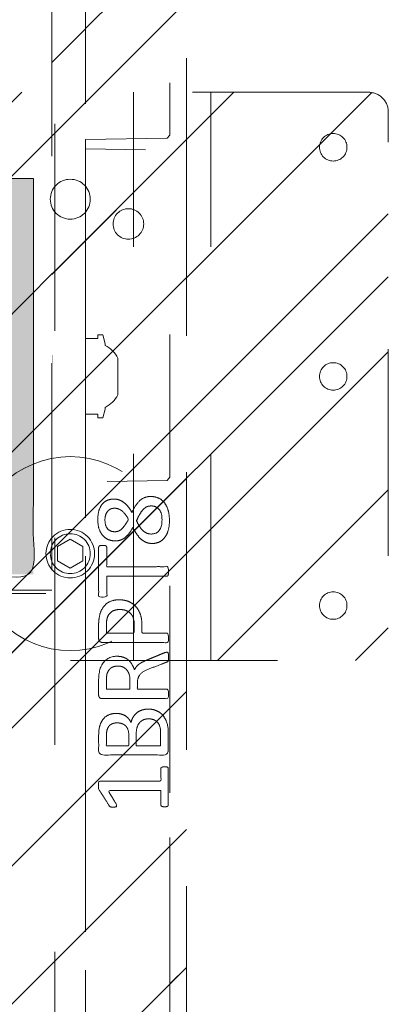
# Model space of a CAD drawing. Header units: inches. Extents: x -420 to -276, y -52 to 18.
# Tile 87 of 187: x -354.65 to -352.28, y -12.74 to -6.39. Entities that reach past the tile are written whole.
import ezdxf

# ---------------------------------------------------------------- set-up
doc = ezdxf.new("R2010")
doc.units = ezdxf.units.IN
doc.header["$LTSCALE"] = 32
doc.header["$MEASUREMENT"] = 0
doc.linetypes.add('Dash Style-1', pattern=[0.083328, 0.041656, -0.041672])
for name, color, linetype, lineweight in [('Black', 7, 'Continuous', 18), ('DashLine', 7, 'Dash Style-1', 13), ('DashLineFill', 7, 'Dash Style-1', 13), ('Drawing', 7, 'Continuous', 18), ('Metal-Black', 7, 'Continuous', 18), ('Metal-DeskStructure', 7, 'Continuous', 13), ('None', 7, 'Continuous', 18), ('SolidLine', 7, 'Continuous', 15), ('WasteShelf_H', 7, 'Continuous', 18)]:
    doc.layers.add(name, color=color, linetype=linetype, lineweight=lineweight)
pattern_1 = [(45, (0, 0), (-1.613, 1.9357), []), (45, (-1.0608, 1.0608), (-0.472346, 0.41676), [])]

# ---------------------------------------------------------------- blocks, each defined once
blk = doc.blocks.new('Group-23')
at = {"layer": 'DashLineFill', "linetype": 'Continuous', "lineweight": 13}
h = blk.add_hatch(dxfattribs=at)
h.set_pattern_fill('Steel', color=253, style=0, pattern_type=2)
h.set_pattern_definition(pattern_1)
h.paths.add_polyline_path([(-2.0669, 1.3976), (2.0669, 1.3976), (2.0669, 0.1378), (2.1063, 0.1378), (2.1063, -0.1378), (2.0669, -0.1378), (2.0669, -5.2756), (2.1063, -5.2756), (2.1063, -5.5512), (2.0669, -5.5512), (2.0669, -5.8268), (-2.0669, -5.8268), (-2.0669, -5.5512), (-2.1063, -5.5512), (-2.1063, -5.2756), (-2.0669, -5.2756), (-2.0669, -0.1378), (-2.1063, -0.1378), (-2.1063, 0.1378), (-2.0669, 0.1378)])
at = {"layer": 'DashLineFill', "flags": 128}
blk.add_lwpolyline([(-2.0669, 1.3976), (2.0669, 1.3976), (2.0669, 0.1378), (2.1063, 0.1378), (2.1063, -0.1378), (2.0669, -0.1378), (2.0669, -5.2756), (2.1063, -5.2756), (2.1063, -5.5512), (2.0669, -5.5512), (2.0669, -5.8268), (-2.0669, -5.8268), (-2.0669, -5.5512), (-2.1063, -5.5512), (-2.1063, -5.2756), (-2.0669, -5.2756), (-2.0669, -0.1378), (-2.1063, -0.1378), (-2.1063, 0.1378), (-2.0669, 0.1378)], close=True, dxfattribs=at)
blk = doc.blocks.new('TL14_upper_leg (2D)')
at = {"layer": 'SolidLine', "flags": 128}
blk.add_lwpolyline([(-2.3228, 0.2437), (-2.4016, 0.2437), (-2.4016, 0.2677), (-2.4341, 0.2677), (-2.4493, 0.2108), (-2.4493, 0.1992, 0.157975), (-2.5315, 0.1181), (-2.5315, -0.1181, 0.156027), (-2.4493, -0.1991), (-2.4493, -0.2108), (-2.4341, -0.2677), (-2.4016, -0.2677), (-2.4016, -0.2437), (-2.3228, -0.2437)], format="xyb", close=True, dxfattribs=at)
at = {"layer": 'DashLine', "color": 7}
blk.add_blockref('Group-23', (0, 0), dxfattribs=at)
blk = doc.blocks.new('1BRPT9-Bracket (2D)')
at = {"layer": 'DashLineFill', "linetype": 'Continuous', "lineweight": 13}
h = blk.add_hatch(dxfattribs=at)
h.set_pattern_fill('Steel', color=253, style=0, pattern_type=2)
h.set_pattern_definition(pattern_1)
edge = h.paths.add_edge_path()
edge.add_arc((1.6779, -8.4882), 0.252, 270, 360)
edge.add_line((1.9299, -8.4882), (1.9299, -7.4803))
edge.add_line((1.9299, -7.4803), (2.3236, -7.4803))
edge.add_line((2.3236, -7.4803), (2.3236, 7.4611))
edge.add_line((2.3236, 7.4611), (1.9299, 7.4803))
edge.add_line((1.9299, 7.4803), (1.9299, 8.4882))
edge.add_arc((1.6779, 8.4882), 0.252, 360, 450)
edge.add_line((1.6779, 8.7402), (-2.3221, 8.7402))
edge.add_line((-2.3221, 8.7402), (-2.3221, -8.7402))
edge.add_line((-2.3221, -8.7402), (1.6779, -8.7402))
at = {"layer": 'DashLineFill'}
blk.add_line((-2.1252, 8.7402), (-2.1252, -8.7402), dxfattribs=at)
at = {"layer": 'DashLineFill', "flags": 128}
blk.add_lwpolyline([(1.6779, -8.7402, 0.414214), (1.9299, -8.4882), (1.9299, -7.4803), (2.3236, -7.4803), (2.3236, 7.4611), (1.9299, 7.4803), (1.9299, 8.4882, 0.414214), (1.6779, 8.7402), (-2.3221, 8.7402), (-2.3221, -8.7402)], format="xyb", close=True, dxfattribs=at)
blk = doc.blocks.new('Group-39')
at = {"layer": 'WasteShelf_H', "color": 7}
for points, knots in [([(-2.8316, 6.2154), (-2.839, 6.2154), (-2.8528, 6.2182), (-2.8556, 6.2265), (-2.8556, 6.3455), (-2.8556, 6.4645), (-2.8537, 6.4682), (-2.8482, 6.4719), (-2.839, 6.4738), (-2.826, 6.4738), (-2.8168, 6.4719), (-2.8113, 6.4701), (-2.8076, 6.4645), (-2.8076, 6.4156), (-2.8076, 6.3686), (-2.6378, 6.3686), (-2.468, 6.3686), (-2.4938, 6.4119), (-2.5197, 6.4553), (-2.5215, 6.4609), (-2.5234, 6.4701), (-2.5197, 6.4738), (-2.5086, 6.4756), (-2.4962, 6.4756), (-2.4865, 6.4756), (-2.4809, 6.4738), (-2.4772, 6.4701), (-2.4754, 6.4664), (-2.4422, 6.4147), (-2.409, 6.363), (-2.4071, 6.3612), (-2.4071, 6.3575), (-2.4053, 6.352), (-2.4053, 6.3349), (-2.4053, 6.3169), (-2.409, 6.3114), (-2.4126, 6.3095), (-2.611, 6.3095), (-2.8076, 6.3095), (-2.8076, 6.2689), (-2.8076, 6.2246), (-2.8113, 6.2209), (-2.8168, 6.2173), (-2.826, 6.2154), (-2.8316, 6.2154)], [0, 0, 0, 0.00261, 0.007831, 0.010441, 0.176195, 0.178805, 0.181415, 0.184026, 0.186636, 0.188594, 0.190551, 0.192509, 0.194467, 0.244389, 0.244389, 0.424498, 0.424498, 0.47805, 0.47805, 0.484241, 0.490432, 0.496622, 0.502813, 0.507071, 0.510941, 0.514811, 0.518682, 0.518682, 0.576295, 0.576295, 0.578743, 0.58119, 0.583638, 0.590247, 0.593184, 0.596122, 0.599059, 0.911881, 0.911881, 0.976501, 0.982376, 0.988251, 0.994125, 1, 1, 1]), ([(-2.7264, 5.8443), (-2.7485, 5.8443), (-2.7836, 5.8554), (-2.8131, 5.8738), (-2.8334, 5.9015), (-2.8556, 5.9513), (-2.8556, 6.0584), (-2.8556, 6.1248), (-2.8445, 6.1396), (-2.6313, 6.1396), (-2.4182, 6.1396), (-2.4071, 6.1248), (-2.4071, 6.0667), (-2.4071, 5.9753), (-2.4237, 5.9237), (-2.4514, 5.8904), (-2.4938, 5.872), (-2.5363, 5.872), (-2.5658, 5.8794), (-2.5898, 5.8941), (-2.6101, 5.9181), (-2.6157, 5.931), (-2.6193, 5.9126), (-2.6378, 5.8812), (-2.6655, 5.8572), (-2.7042, 5.8443), (-2.7264, 5.8443)], [0, 0, 0, 0.031455, 0.06291, 0.094366, 0.125821, 0.188731, 0.266159, 0.275837, 0.285516, 0.435531, 0.44521, 0.454888, 0.521427, 0.574659, 0.627891, 0.681123, 0.734355, 0.762747, 0.791139, 0.819531, 0.847924, 0.847924, 0.885943, 0.923962, 0.961981, 1, 1, 1]), ([(-2.7301, 5.907), (-2.7098, 5.907), (-2.6802, 5.92), (-2.6599, 5.944), (-2.6489, 5.9809), (-2.6489, 6.0445), (-2.6489, 6.0805), (-2.7273, 6.0805), (-2.8057, 6.0805), (-2.8057, 6.0371), (-2.8057, 5.9532), (-2.7781, 5.92), (-2.7485, 5.907), (-2.7301, 5.907)], [0, 0, 0, 0.079156, 0.158312, 0.237468, 0.316624, 0.419526, 0.419526, 0.643799, 0.643799, 0.767809, 0.883905, 0.941952, 1, 1, 1]), ([(-2.5271, 5.9329), (-2.5105, 5.9329), (-2.4846, 5.9421), (-2.4662, 5.9624), (-2.4569, 5.9938), (-2.4569, 6.0491), (-2.4569, 6.0805), (-2.5289, 6.0805), (-2.6009, 6.0805), (-2.6009, 6.0464), (-2.6009, 5.9901), (-2.5898, 5.9606), (-2.5695, 5.9421), (-2.5418, 5.9329), (-2.5271, 5.9329)], [0, 0, 0, 0.074499, 0.148998, 0.223496, 0.297995, 0.395417, 0.395417, 0.61891, 0.61891, 0.724928, 0.793696, 0.862464, 0.931232, 1, 1, 1]), ([(-2.8463, 5.478), (-2.85, 5.478), (-2.8537, 5.4798), (-2.8556, 5.4872), (-2.8574, 5.5001), (-2.8574, 5.5186), (-2.8556, 5.5296), (-2.8537, 5.537), (-2.8482, 5.5407), (-2.8426, 5.5426), (-2.79, 5.5629), (-2.7375, 5.5832), (-2.719, 5.5906), (-2.6895, 5.6053), (-2.6673, 5.6275), (-2.6563, 5.657), (-2.6563, 5.6967), (-2.6563, 5.716), (-2.7513, 5.716), (-2.85, 5.716), (-2.8537, 5.7197), (-2.8556, 5.7271), (-2.8574, 5.7382), (-2.8574, 5.7548), (-2.8556, 5.7659), (-2.8537, 5.7733), (-2.85, 5.7769), (-2.6387, 5.7769), (-2.4182, 5.7769), (-2.4071, 5.7622), (-2.4071, 5.7068), (-2.4071, 5.6422), (-2.409, 5.6201), (-2.4108, 5.6108), (-2.4145, 5.585), (-2.4348, 5.5444), (-2.4643, 5.5186), (-2.5031, 5.5038), (-2.5474, 5.5038), (-2.5843, 5.5167), (-2.612, 5.5389), (-2.6304, 5.5721), (-2.6378, 5.5906), (-2.6433, 5.5795), (-2.6581, 5.561), (-2.6784, 5.5463), (-2.7061, 5.5333), (-2.7227, 5.526), (-2.7716, 5.5057), (-2.8205, 5.4854), (-2.8334, 5.4798), (-2.8445, 5.478), (-2.8463, 5.478)], [0, 0, 0, 0.004018, 0.008035, 0.012053, 0.01607, 0.020088, 0.024105, 0.028123, 0.03214, 0.03214, 0.070951, 0.070951, 0.084634, 0.098317, 0.112001, 0.125684, 0.138745, 0.138745, 0.202807, 0.205295, 0.207782, 0.21027, 0.212758, 0.214748, 0.216739, 0.218729, 0.220719, 0.332671, 0.339637, 0.346603, 0.391882, 0.407555, 0.423229, 0.423229, 0.466696, 0.510164, 0.553631, 0.597099, 0.640566, 0.684033, 0.727501, 0.770968, 0.770968, 0.798042, 0.825115, 0.852188, 0.879262, 0.879262, 0.958132, 0.958132, 0.979066, 1, 1, 1]), ([(-2.5326, 5.5666), (-2.5049, 5.5666), (-2.4699, 5.5906), (-2.4606, 5.6182), (-2.4588, 5.6275), (-2.4569, 5.6496), (-2.4569, 5.6911), (-2.4569, 5.716), (-2.5326, 5.716), (-2.6083, 5.716), (-2.6083, 5.6874), (-2.6083, 5.6348), (-2.5972, 5.6016), (-2.5751, 5.5776), (-2.5474, 5.5666), (-2.5326, 5.5666)], [0, 0, 0, 0.142515, 0.285031, 0.285031, 0.330993, 0.376955, 0.445899, 0.445899, 0.655281, 0.655281, 0.734439, 0.800829, 0.867219, 0.93361, 1, 1, 1]), ([(-2.5381, 5.14), (-2.5732, 5.14), (-2.6267, 5.1621), (-2.6636, 5.2027), (-2.6858, 5.2618), (-2.6858, 5.3291), (-2.6858, 5.3541), (-2.7661, 5.3541), (-2.85, 5.3541), (-2.8537, 5.3578), (-2.8556, 5.3651), (-2.8574, 5.3762), (-2.8574, 5.3928), (-2.8556, 5.4039), (-2.8537, 5.4113), (-2.85, 5.415), (-2.6396, 5.415), (-2.42, 5.415), (-2.4071, 5.4002), (-2.4071, 5.343), (-2.4071, 5.2802), (-2.4108, 5.2544), (-2.4182, 5.2175), (-2.4403, 5.1806), (-2.4717, 5.1529), (-2.5141, 5.14), (-2.5381, 5.14)], [0, 0, 0, 0.066268, 0.132535, 0.198803, 0.26507, 0.303966, 0.303966, 0.429297, 0.43506, 0.440822, 0.446584, 0.452347, 0.456957, 0.461567, 0.466177, 0.470786, 0.728938, 0.745073, 0.761208, 0.845107, 0.870922, 0.896738, 0.922553, 0.948369, 0.974184, 1, 1, 1]), ([(-2.5437, 5.2027), (-2.516, 5.2027), (-2.4791, 5.223), (-2.4625, 5.2526), (-2.4569, 5.2839), (-2.4569, 5.3273), (-2.4569, 5.3541), (-2.5464, 5.3541), (-2.6359, 5.3541), (-2.6359, 5.3273), (-2.6359, 5.2747), (-2.623, 5.2378), (-2.5972, 5.2138), (-2.564, 5.2027), (-2.5437, 5.2027)], [0, 0, 0, 0.053098, 0.106195, 0.159293, 0.212391, 0.297937, 0.297937, 0.584068, 0.584068, 0.669615, 0.752211, 0.834807, 0.917404, 1, 1, 1]), ([(-2.4329, 4.7901), (-2.4389, 4.7901), (-2.4496, 4.7901), (-2.4551, 4.7937), (-2.4588, 4.7993), (-2.4588, 4.8639), (-2.4588, 4.9266), (-2.6526, 4.9266), (-2.85, 4.9266), (-2.8537, 4.9303), (-2.8556, 4.9377), (-2.8574, 4.9488), (-2.8574, 4.9654), (-2.8556, 4.9764), (-2.8537, 4.9838), (-2.85, 4.9875), (-2.6526, 4.9875), (-2.4588, 4.9875), (-2.4588, 5.0503), (-2.4588, 5.1149), (-2.4551, 5.1204), (-2.4496, 5.1222), (-2.4403, 5.1241), (-2.4274, 5.1241), (-2.4163, 5.1222), (-2.4108, 5.1204), (-2.4071, 5.1149), (-2.4071, 4.9571), (-2.4071, 4.7993), (-2.4108, 4.7937), (-2.4163, 4.7901), (-2.4274, 4.7901), (-2.4329, 4.7901)], [0, 0, 0, 0.003046, 0.005389, 0.007733, 0.010076, 0.089744, 0.089744, 0.335779, 0.340465, 0.345152, 0.349838, 0.354524, 0.360382, 0.36624, 0.372099, 0.377957, 0.6855, 0.6855, 0.785085, 0.788014, 0.790943, 0.793872, 0.796801, 0.798998, 0.801195, 0.803391, 0.805588, 0.991213, 0.99341, 0.995606, 0.997803, 1, 1, 1]), ([(-2.7411, 4.4744), (-2.7688, 4.4744), (-2.815, 4.4947), (-2.8463, 4.5353), (-2.8629, 4.5925), (-2.8629, 4.6626), (-2.8482, 4.718), (-2.8187, 4.7568), (-2.7781, 4.7771), (-2.7301, 4.7771), (-2.695, 4.7623), (-2.6655, 4.7365), (-2.6396, 4.6977), (-2.6267, 4.6737), (-2.6157, 4.6959), (-2.5917, 4.7272), (-2.564, 4.7494), (-2.5326, 4.7605), (-2.4902, 4.7605), (-2.4496, 4.7438), (-2.4182, 4.7088), (-2.4016, 4.6571), (-2.4016, 4.587), (-2.4182, 4.5372), (-2.4459, 4.5058), (-2.4828, 4.491), (-2.5234, 4.491), (-2.5547, 4.5021), (-2.5843, 4.5242), (-2.6101, 4.5556), (-2.6212, 4.5778), (-2.6544, 4.5002), (-2.7208, 4.4744), (-2.7411, 4.4744)], [0, 0, 0, 0.040945, 0.08189, 0.122836, 0.163781, 0.200632, 0.237482, 0.274333, 0.311184, 0.338205, 0.365227, 0.392248, 0.419269, 0.419269, 0.443822, 0.468375, 0.492928, 0.51748, 0.549396, 0.581313, 0.613229, 0.645145, 0.677061, 0.708977, 0.740893, 0.772809, 0.799408, 0.826007, 0.852606, 0.879205, 0.879205, 0.969801, 1, 1, 1]), ([(-2.7467, 4.5353), (-2.7301, 4.5353), (-2.7042, 4.5464), (-2.6821, 4.5704), (-2.6618, 4.6054), (-2.6507, 4.6294), (-2.6599, 4.6516), (-2.6821, 4.6848), (-2.7042, 4.7051), (-2.7301, 4.7162), (-2.815, 4.7162), (-2.815, 4.5796), (-2.7781, 4.5353), (-2.7467, 4.5353)], [0, 0, 0, 0.062166, 0.124332, 0.186498, 0.248664, 0.248664, 0.305108, 0.361552, 0.417996, 0.474441, 0.742583, 0.871292, 1, 1, 1]), ([(-2.5105, 4.5501), (-2.4957, 4.5501), (-2.4735, 4.5593), (-2.4569, 4.5796), (-2.4477, 4.6073), (-2.4477, 4.6626), (-2.4809, 4.7014), (-2.5252, 4.7014), (-2.5474, 4.6922), (-2.5677, 4.6719), (-2.588, 4.6423), (-2.599, 4.622), (-2.5806, 4.587), (-2.5363, 4.5501), (-2.5105, 4.5501)], [0, 0, 0, 0.064819, 0.129638, 0.194457, 0.259276, 0.388914, 0.518552, 0.583375, 0.648198, 0.71302, 0.777843, 0.777843, 0.888922, 1, 1, 1])]:
    blk.add_open_spline(points, degree=2, knots=knots, dxfattribs=at)
blk = doc.blocks.new('1BRPT8_Cover (2D)')
at = {"layer": 'DashLineFill', "linetype": 'Continuous', "lineweight": 13}
h = blk.add_hatch(dxfattribs=at)
h.set_pattern_fill('Steel', color=253, style=0, pattern_type=2)
h.set_pattern_definition(pattern_1)
h.paths.add_polyline_path([(-1.5945, -8.7638), (-2.3228, -8.7638), (-2.3228, -8.7511), (-2.8261, -8.7423), (-2.8664, -8.7028), (-2.8664, -6.673), (-2.8472, -6.6533), (-2.3228, -6.6441), (-2.3228, -6.5842), (-2.8472, -6.5751), (-2.8664, -6.5554), (-2.8664, -4.4682), (-2.8472, -4.4486), (-2.3228, -4.4394), (-2.3228, -4.3795), (-2.8472, -4.3703), (-2.8664, -4.3507), (-2.8664, -2.2635), (-2.8472, -2.2438), (-2.3228, -2.2347), (-2.3228, -2.1748), (-2.8472, -2.1656), (-2.8664, -2.1459), (-2.8664, -0.0588), (-2.8472, -0.0391), (-2.3228, -0.03), (-2.3228, 0.03), (-2.8472, 0.0391), (-2.8664, 0.0588), (-2.8664, 2.1459), (-2.8472, 2.1656), (-2.3228, 2.1748), (-2.3228, 2.2347), (-2.8472, 2.2438), (-2.8664, 2.2635), (-2.8664, 4.3507), (-2.8472, 4.3703), (-2.3228, 4.3795), (-2.3228, 4.4394), (-2.8472, 4.4486), (-2.8664, 4.4682), (-2.8655, 6.5554), (-2.8472, 6.5751), (-2.3228, 6.5842), (-2.3228, 6.6441), (-2.8472, 6.6533), (-2.8664, 6.673), (-2.8664, 8.7028), (-2.8261, 8.7423), (-1.5945, 8.7638), (-1.5945, 8.8583), (-2.9724, 8.8583), (-2.9724, -8.8583), (-1.5945, -8.8583)])
h = blk.add_hatch(dxfattribs=at)
h.set_pattern_fill('Steel', color=253, style=0, pattern_type=2)
h.set_pattern_definition(pattern_1)
h.paths.add_polyline_path([(-2.3228, 8.8583), (-2.3228, -8.8583), (-2.9724, -8.8583), (-2.9724, 8.8583)])
at = {"layer": 'DashLineFill', "flags": 128}
for points in [[(-1.5945, -8.7638), (-2.3228, -8.7638), (-2.3228, -8.7511), (-2.8261, -8.7423), (-2.8664, -8.7028), (-2.8664, -6.673), (-2.8472, -6.6533), (-2.3228, -6.6441), (-2.3228, -6.5842), (-2.8472, -6.5751), (-2.8664, -6.5554), (-2.8664, -4.4682), (-2.8472, -4.4486), (-2.3228, -4.4394), (-2.3228, -4.3795), (-2.8472, -4.3703), (-2.8664, -4.3507), (-2.8664, -2.2635), (-2.8472, -2.2438), (-2.3228, -2.2347), (-2.3228, -2.1748), (-2.8472, -2.1656), (-2.8664, -2.1459), (-2.8664, -0.0588), (-2.8472, -0.0391), (-2.3228, -0.03), (-2.3228, 0.03), (-2.8472, 0.0391), (-2.8664, 0.0588), (-2.8664, 2.1459), (-2.8472, 2.1656), (-2.3228, 2.1748), (-2.3228, 2.2347), (-2.8472, 2.2438), (-2.8664, 2.2635), (-2.8664, 4.3507), (-2.8472, 4.3703), (-2.3228, 4.3795), (-2.3228, 4.4394), (-2.8472, 4.4486), (-2.8664, 4.4682), (-2.8655, 6.5554), (-2.8472, 6.5751), (-2.3228, 6.5842), (-2.3228, 6.6441), (-2.8472, 6.6533), (-2.8664, 6.673), (-2.8664, 8.7028), (-2.8261, 8.7423), (-1.5945, 8.7638), (-1.5945, 8.8583), (-2.9724, 8.8583), (-2.9724, -8.8583), (-1.5945, -8.8583)], [(-2.3228, 8.8583), (-2.3228, -8.8583), (-2.9724, -8.8583), (-2.9724, 8.8583)]]:
    blk.add_lwpolyline(points, close=True, dxfattribs=at)
at = {"layer": 'SolidLine', "flags": 128}
blk.add_lwpolyline([(-2.5, 2.7185), (-2.5005, 2.7089), (-2.5019, 2.6993), (-2.5042, 2.6899), (-2.5075, 2.6808), (-2.5116, 2.6721), (-2.5166, 2.6638), (-2.5223, 2.6561), (-2.5288, 2.6489), (-2.536, 2.6424), (-2.5437, 2.6367), (-2.552, 2.6317), (-2.5608, 2.6276), (-2.5699, 2.6243), (-2.5792, 2.622), (-2.5888, 2.6206), (-2.5984, 2.6201), (-2.6081, 2.6206), (-2.6176, 2.622), (-2.627, 2.6243), (-2.6361, 2.6276), (-2.6448, 2.6317), (-2.6531, 2.6367), (-2.6609, 2.6424), (-2.668, 2.6489), (-2.6745, 2.6561), (-2.6803, 2.6638), (-2.6852, 2.6721), (-2.6894, 2.6808), (-2.6926, 2.6899), (-2.695, 2.6993), (-2.6964, 2.7089), (-2.6969, 2.7185), (-2.6964, 2.7282), (-2.695, 2.7377), (-2.6926, 2.7471), (-2.6894, 2.7562), (-2.6852, 2.7649), (-2.6803, 2.7732), (-2.6745, 2.7809), (-2.668, 2.7881), (-2.6609, 2.7946), (-2.6531, 2.8003), (-2.6448, 2.8053), (-2.6361, 2.8094), (-2.627, 2.8127), (-2.6176, 2.815), (-2.6081, 2.8165), (-2.5984, 2.8169), (-2.5888, 2.8165), (-2.5792, 2.815), (-2.5699, 2.8127), (-2.5608, 2.8094), (-2.552, 2.8053), (-2.5437, 2.8003), (-2.536, 2.7946), (-2.5288, 2.7881), (-2.5223, 2.7809), (-2.5166, 2.7732), (-2.5116, 2.7649), (-2.5075, 2.7562), (-2.5042, 2.7471), (-2.5019, 2.7377), (-2.5005, 2.7282)], close=True, dxfattribs=at)
at = {"layer": 'WasteShelf_H', "color": 7}
blk.add_blockref('Group-39', (0, 0), dxfattribs=at)
blk = doc.blocks.new('Group-45')
at = {"layer": 'Metal-DeskStructure', "linetype": 'Continuous', "lineweight": 0, "true_color": 0xff0000}
h = blk.add_hatch(color=1, dxfattribs=at)
h.paths.add_polyline_path([(-1.9872, -1.2746), (-1.9872, 1.2746), (-0.8719, 1.2746), (-0.7915, 1.2735), (-0.7161, 1.2701), (-0.6457, 1.2645), (-0.5802, 1.2567), (-0.5197, 1.2466), (-0.4642, 1.2343), (-0.4137, 1.2198), (-0.3681, 1.203), (-0.3261, 1.1834), (-0.2863, 1.1604), (-0.2486, 1.134), (-0.2131, 1.1041), (-0.1797, 1.0708), (-0.1485, 1.0342), (-0.1194, 0.9941), (-0.0925, 0.9506), (-0.0683, 0.9048), (-0.0473, 0.8577), (-0.0296, 0.8095), (-0.015, 0.76), (-0.0037, 0.7094), (0.0044, 0.6575), (0.0092, 0.6044), (0.0108, 0.5501), (0.0081, 0.481), (0.0001, 0.4146), (-0.0132, 0.351), (-0.0318, 0.2901), (-0.0558, 0.232), (-0.0852, 0.1767), (-0.1198, 0.1241), (-0.1598, 0.0743), (-0.2054, 0.028), (-0.2568, -0.0138), (-0.3141, -0.0512), (-0.3771, -0.0842), (-0.4461, -0.1128), (-0.5208, -0.1371), (-0.6014, -0.1569), (-0.6879, -0.1722), (-0.657, -0.1878), (-0.6281, -0.2034), (-0.6011, -0.2189), (-0.5759, -0.2344), (-0.5526, -0.2499), (-0.5312, -0.2653), (-0.5117, -0.2807), (-0.4941, -0.296), (-0.4593, -0.3298), (-0.4249, -0.3652), (-0.3909, -0.4024), (-0.3574, -0.4414), (-0.3242, -0.4821), (-0.2914, -0.5245), (-0.2591, -0.5687), (-0.2271, -0.6147), (0.1981, -1.2746), (-0.1991, -1.2746), (-0.5275, -0.7708), (-0.5625, -0.7178), (-0.5959, -0.668), (-0.6278, -0.6213), (-0.6581, -0.578), (-0.6869, -0.5378), (-0.7141, -0.5008), (-0.7397, -0.4671), (-0.7637, -0.4365), (-0.7867, -0.4085), (-0.8091, -0.3824), (-0.8309, -0.3581), (-0.852, -0.3357), (-0.8726, -0.3152), (-0.8925, -0.2965), (-0.9119, -0.2798), (-0.9306, -0.2648), (-0.9491, -0.2514), (-0.9676, -0.2389), (-0.9861, -0.2275), (-1.0048, -0.2172), (-1.0234, -0.2079), (-1.0421, -0.1996), (-1.0609, -0.1924), (-1.0797, -0.1862), (-1.0948, -0.183), (-1.1121, -0.1801), (-1.1317, -0.1777), (-1.1534, -0.1757), (-1.1774, -0.1742), (-1.2036, -0.1731), (-1.2321, -0.1725), (-1.2627, -0.1722), (-1.6427, -0.1722), (-1.6427, -1.2746)])
h.paths.add_polyline_path([(-1.6427, 0.1033), (-0.9376, 0.1033), (-0.8829, 0.1041), (-0.8314, 0.1065), (-0.7829, 0.1105), (-0.7376, 0.116), (-0.6955, 0.1231), (-0.6564, 0.1318), (-0.6205, 0.1421), (-0.5877, 0.1539), (-0.5575, 0.1676), (-0.5291, 0.1831), (-0.5026, 0.2005), (-0.4779, 0.2199), (-0.4552, 0.2412), (-0.4343, 0.2644), (-0.4154, 0.2895), (-0.3983, 0.3165), (-0.3831, 0.3448), (-0.37, 0.3737), (-0.3589, 0.4032), (-0.3498, 0.4333), (-0.3428, 0.464), (-0.3377, 0.4953), (-0.3347, 0.5273), (-0.3337, 0.5598), (-0.3356, 0.6066), (-0.3415, 0.6514), (-0.3514, 0.694), (-0.3652, 0.7345), (-0.3829, 0.7728), (-0.4045, 0.8091), (-0.4301, 0.8432), (-0.4596, 0.8752), (-0.4934, 0.9042), (-0.5318, 0.9294), (-0.5747, 0.9507), (-0.6222, 0.9681), (-0.6743, 0.9816), (-0.7309, 0.9913), (-0.7921, 0.9971), (-0.8579, 0.999), (-1.6427, 0.999)])
blk.add_hatch(color=1, dxfattribs=at).paths.add_polyline_path([(1.9872, -0.9301), (1.9872, -1.2746), (0.4026, -1.2746), (0.4023, -1.2449), (0.4032, -1.2155), (0.4051, -1.1863), (0.4082, -1.1575), (0.4124, -1.129), (0.4177, -1.1008), (0.4241, -1.0729), (0.4316, -1.0453), (0.4455, -1.0003), (0.4613, -0.9557), (0.4789, -0.9116), (0.4985, -0.8678), (0.52, -0.8245), (0.5434, -0.7816), (0.5686, -0.7391), (0.5958, -0.697), (0.6262, -0.6546), (0.6612, -0.6109), (0.7008, -0.566), (0.745, -0.5198), (0.7938, -0.4725), (0.8472, -0.4238), (0.9052, -0.374), (0.9677, -0.323), (1.0642, -0.2345), (1.1524, -0.1518), (1.2322, -0.0747), (1.3038, -0.0032), (1.3669, 0.0626), (1.4218, 0.1227), (1.4683, 0.1772), (1.5066, 0.2261), (1.5385, 0.272), (1.5661, 0.3179), (1.5895, 0.3637), (1.6087, 0.4093), (1.6236, 0.4549), (1.6342, 0.5004), (1.6406, 0.5457), (1.6427, 0.591), (1.641, 0.6332), (1.6357, 0.6737), (1.6269, 0.7126), (1.6146, 0.7497), (1.5988, 0.7851), (1.5795, 0.8188), (1.5566, 0.8508), (1.5302, 0.8811), (1.5011, 0.9088), (1.4698, 0.9327), (1.4364, 0.953), (1.4009, 0.9695), (1.3633, 0.9824), (1.3236, 0.9916), (1.2819, 0.9972), (1.238, 0.999), (1.1913, 0.997), (1.147, 0.991), (1.1051, 0.981), (1.0656, 0.967), (1.0285, 0.949), (0.9938, 0.927), (0.9616, 0.9009), (0.9317, 0.8709), (0.9048, 0.8374), (0.8815, 0.8007), (0.8617, 0.7611), (0.8454, 0.7183), (0.8327, 0.6725), (0.8236, 0.6236), (0.818, 0.5717), (0.816, 0.5167), (0.4715, 0.5856), (0.4819, 0.6671), (0.4977, 0.7436), (0.5188, 0.8151), (0.5452, 0.8817), (0.5769, 0.9432), (0.614, 0.9998), (0.6563, 1.0514), (0.704, 1.0981), (0.7565, 1.1394), (0.8133, 1.1753), (0.8744, 1.2056), (0.9398, 1.2305), (1.0095, 1.2498), (1.0835, 1.2636), (1.1618, 1.2718), (1.2444, 1.2746), (1.328, 1.2715), (1.4071, 1.2621), (1.4818, 1.2465), (1.5519, 1.2247), (1.6175, 1.1966), (1.6787, 1.1623), (1.7354, 1.1217), (1.7875, 1.0749), (1.8343, 1.0235), (1.8749, 0.969), (1.9092, 0.9116), (1.9373, 0.8511), (1.9591, 0.7877), (1.9747, 0.7212), (1.9841, 0.6517), (1.9872, 0.5792), (1.9863, 0.5418), (1.9835, 0.5046), (1.9789, 0.4675), (1.9724, 0.4306), (1.9641, 0.3938), (1.9539, 0.3571), (1.9419, 0.3206), (1.928, 0.2842), (1.912, 0.2476), (1.8935, 0.2106), (1.8726, 0.1731), (1.8492, 0.1351), (1.8233, 0.0967), (1.795, 0.0577), (1.7642, 0.0183), (1.731, -0.0215), (1.694, -0.0634), (1.6519, -0.1089), (1.6048, -0.1579), (1.5526, -0.2105), (1.4953, -0.2666), (1.4329, -0.3263), (1.3654, -0.3896), (1.2929, -0.4564), (1.2299, -0.5112), (1.1735, -0.5614), (1.1235, -0.6069), (1.0801, -0.6479), (1.0432, -0.6843), (1.0128, -0.7161), (0.9889, -0.7433), (0.9715, -0.7659), (0.9577, -0.7863), (0.9445, -0.8067), (0.9319, -0.8271), (0.92, -0.8476), (0.9087, -0.8682), (0.8979, -0.8888), (0.8879, -0.9094), (0.8784, -0.9301)])
at = {"layer": 'Metal-DeskStructure', "color": 7}
for points, knots in [([(-1.9872, -1.2746), (-1.9872, 0), (-1.9872, 1.2746), (-1.4296, 1.2746), (-0.5404, 1.2746), (-0.1959, 1.1314), (0.0108, 0.7697), (0.0108, 0.2681), (-0.3304, -0.1195), (-0.6879, -0.1722), (-0.5608, -0.2347), (-0.4941, -0.296), (-0.3541, -0.4274), (-0.2271, -0.6147), (-0.0145, -0.9447), (0.1981, -1.2746), (-0.0005, -1.2746), (-0.1991, -1.2746), (-0.3633, -1.0227), (-0.5275, -0.7708), (-0.6706, -0.5523), (-0.8569, -0.3208), (-1.0044, -0.2088), (-1.0797, -0.1862), (-1.1357, -0.1722), (-1.4527, -0.1722), (-1.6427, -0.1722), (-1.6427, -0.7234), (-1.6427, -1.2746), (-1.815, -1.2746), (-1.9872, -1.2746)], [0, 0, 0, 0.13761, 0.13761, 0.197814, 0.233611, 0.269408, 0.305205, 0.35118, 0.397155, 0.397155, 0.415167, 0.415167, 0.453297, 0.453297, 0.519426, 0.519426, 0.552888, 0.552888, 0.603545, 0.603545, 0.64756, 0.691575, 0.735591, 0.735591, 0.767872, 0.816158, 0.816158, 0.956228, 0.956228, 1, 1, 1]), ([(1.9872, -0.9301), (1.9872, -1.1024), (1.9872, -1.2746), (1.1949, -1.2746), (0.4026, -1.2746), (0.3993, -1.1551), (0.4316, -1.0453), (0.4833, -0.8644), (0.7083, -0.5296), (0.9677, -0.323), (1.3704, 0.042), (1.6427, 0.4102), (1.6427, 0.7633), (1.4177, 0.999), (1.0463, 0.999), (0.817, 0.7428), (0.816, 0.5167), (0.6437, 0.5512), (0.4715, 0.5856), (0.5027, 0.9215), (0.9053, 1.2746), (1.5878, 1.2746), (1.9872, 0.8752), (1.9872, 0.4295), (1.8688, 0.1389), (1.5932, -0.1819), (1.2929, -0.4564), (1.028, -0.6847), (0.915, -0.8472), (0.8784, -0.9301), (1.4328, -0.9301), (1.9872, -0.9301)], [0, 0, 0, 0.021286, 0.021286, 0.119203, 0.119203, 0.133976, 0.133976, 0.158253, 0.182531, 0.182531, 0.222301, 0.262072, 0.299949, 0.337826, 0.378197, 0.418569, 0.418569, 0.449937, 0.449937, 0.510175, 0.570414, 0.631418, 0.692421, 0.723256, 0.75409, 0.784925, 0.784925, 0.811417, 0.83791, 0.83791, 1, 1, 1]), ([(-1.6427, 0.1033), (-1.2902, 0.1033), (-0.7126, 0.1033), (-0.4629, 0.2045), (-0.3337, 0.4285), (-0.3337, 0.7514), (-0.5856, 0.999), (-1.2503, 0.999), (-1.6427, 0.999), (-1.6427, 0.5512), (-1.6427, 0.1033)], [0, 0, 0, 0.130734, 0.214164, 0.297595, 0.381025, 0.502751, 0.624477, 0.799849, 0.799849, 1, 1, 1])]:
    blk.add_open_spline(points, degree=2, knots=knots, dxfattribs=at)
blk = doc.blocks.new('SlateLegLocator-R2')
at = {"color": 255, "linetype": 'Dash Style-1', "lineweight": 5}
blk.add_wipeout([(-2.1063, 1.378), (2.1063, 1.378), (2.1063, -5.8071), (-2.1063, -5.8071)], dxfattribs=at).dxf.layer = 'Black'
at = {"layer": 'Black', "linetype": 'Dash Style-1', "lineweight": 5, "flags": 128}
blk.add_lwpolyline([(-2.1063, 1.378), (2.1063, 1.378), (2.1063, -5.8071), (-2.1063, -5.8071)], close=True, dxfattribs=at)
at = {"layer": 'Metal-DeskStructure', "color": 7}
blk.add_blockref('Group-45', (0, 0), dxfattribs=at)
blk = doc.blocks.new('Group-63')
at = {"layer": 'None', "color": 7}
for name, p in [('1BRPT8_Cover (2D)', (7.8622, -12.0079)), ('1BRPT9-Bracket (2D)', (7.8622, -12.0079)), ('TL14_upper_leg (2D)', (7.8622, -8.3071))]:
    blk.add_blockref(name, p, dxfattribs=at)
blk.add_blockref('SlateLegLocator-R2', (7.8622, -8.3071), dxfattribs=at)
blk = doc.blocks.new('Group-64')
at = {"layer": 'None'}
blk.add_blockref('Group-63', (0, 0), dxfattribs=at)
blk = doc.blocks.new('SL Credenza Desk Top (2D)-3')
at = {"layer": 'None'}
blk.add_blockref('Group-64', (0, 0), dxfattribs=at)
at = {"layer": 'Drawing', "color": 0, "flags": 1}
for tag in ['Tag', 'Catalog', 'Option1', 'Option2', 'Option3', 'Option4', 'Option5', 'Option6', 'Option7', 'Option8', 'Option9', 'Option10', 'Option11', 'Option12', 'Custom', 'FinishGroup', 'Discount', 'Item2', 'Item3', 'Item6', 'Item8', 'Item9', 'Item10', 'Item12', 'Item13', 'Item16', 'Item18', 'Item19', 'Item20', 'Item21', 'Item22', 'Item23', 'Item24', 'Item25', 'Item1', 'Item4', 'Item5', 'Item7', 'Item11', 'Item14', 'Item15', 'Item17']:
    blk.add_attdef(tag, (-58.9895, -0.4369), '', height=0.00709, dxfattribs=at)
blk = doc.blocks.new('1BP8DW-Leveler (2D)')
at = {"layer": 'DashLine', "flags": 128}
for points in [[(0.625, 0), (0.622, -0.0613), (0.613, -0.1219), (0.5981, -0.1814), (0.5774, -0.2392), (0.5512, -0.2946), (0.5197, -0.3472), (0.4831, -0.3965), (0.4419, -0.4419), (0.3965, -0.4831), (0.3472, -0.5197), (0.2946, -0.5512), (0.2392, -0.5774), (0.1814, -0.5981), (0.1219, -0.613), (0.0613, -0.622), (0, -0.625), (-0.0613, -0.622), (-0.1219, -0.613), (-0.1814, -0.5981), (-0.2392, -0.5774), (-0.2946, -0.5512), (-0.3472, -0.5197), (-0.3965, -0.4831), (-0.4419, -0.4419), (-0.4831, -0.3965), (-0.5197, -0.3472), (-0.5512, -0.2946), (-0.5774, -0.2392), (-0.5981, -0.1814), (-0.613, -0.1219), (-0.622, -0.0613), (-0.625, 0), (-0.622, 0.0613), (-0.613, 0.1219), (-0.5981, 0.1814), (-0.5774, 0.2392), (-0.5512, 0.2946), (-0.5197, 0.3472), (-0.4831, 0.3965), (-0.4419, 0.4419), (-0.3965, 0.4831), (-0.3472, 0.5197), (-0.2946, 0.5512), (-0.2392, 0.5774), (-0.1814, 0.5981), (-0.1219, 0.613), (-0.0613, 0.622), (0, 0.625), (0.0613, 0.622), (0.1219, 0.613), (0.1814, 0.5981), (0.2392, 0.5774), (0.2946, 0.5512), (0.3472, 0.5197), (0.3965, 0.4831), (0.4419, 0.4419), (0.4831, 0.3965), (0.5197, 0.3472), (0.5512, 0.2946), (0.5774, 0.2392), (0.5981, 0.1814), (0.613, 0.1219), (0.622, 0.0613)], [(0, 0.1562), (0.0153, 0.1555), (0.0305, 0.1532), (0.0454, 0.1495), (0.0598, 0.1444), (0.0737, 0.1378), (0.0868, 0.1299), (0.0991, 0.1208), (0.1105, 0.1105), (0.1208, 0.0991), (0.1299, 0.0868), (0.1378, 0.0737), (0.1444, 0.0598), (0.1495, 0.0454), (0.1532, 0.0305), (0.1555, 0.0153), (0.1562, 0), (0.1555, -0.0153), (0.1532, -0.0305), (0.1495, -0.0454), (0.1444, -0.0598), (0.1378, -0.0737), (0.1299, -0.0868), (0.1208, -0.0991), (0.1105, -0.1105), (0.0991, -0.1208), (0.0868, -0.1299), (0.0737, -0.1378), (0.0598, -0.1444), (0.0454, -0.1495), (0.0305, -0.1532), (0.0153, -0.1555), (0, -0.1562), (-0.0153, -0.1555), (-0.0305, -0.1532), (-0.0454, -0.1495), (-0.0598, -0.1444), (-0.0737, -0.1378), (-0.0868, -0.1299), (-0.0991, -0.1208), (-0.1105, -0.1105), (-0.1208, -0.0991), (-0.1299, -0.0868), (-0.1378, -0.0737), (-0.1444, -0.0598), (-0.1495, -0.0454), (-0.1532, -0.0305), (-0.1555, -0.0153), (-0.1562, 0), (-0.1555, 0.0153), (-0.1532, 0.0305), (-0.1495, 0.0454), (-0.1444, 0.0598), (-0.1378, 0.0737), (-0.1299, 0.0868), (-0.1208, 0.0991), (-0.1105, 0.1105), (-0.0991, 0.1208), (-0.0868, 0.1299), (-0.0737, 0.1378), (-0.0598, 0.1444), (-0.0454, 0.1495), (-0.0305, 0.1532), (-0.0153, 0.1555)], [(0, 0.0937), (-0.0812, 0.0469), (-0.0812, -0.0469), (0, -0.0938), (0.0812, -0.0469), (0.0812, 0.0469)]]:
    blk.add_lwpolyline(points, close=True, dxfattribs=at)
blk = doc.blocks.new('1BRPFX-Ped_Plate (2D)')
at = {"layer": 'DashLineFill', "linetype": 'Continuous', "lineweight": 13}
h = blk.add_hatch(dxfattribs=at)
h.set_pattern_fill('Steel', color=253, style=0, pattern_type=2)
h.set_pattern_definition(pattern_1)
edge = h.paths.add_edge_path()
edge.add_arc((-4.1457, -1.7047), 0.126, 180, 270)
edge.add_line((-4.1457, -1.8307), (4.1457, -1.8307))
edge.add_arc((4.1457, -1.7047), 0.126, 270, 360)
edge.add_line((4.2717, -1.7047), (4.2717, 1.7047))
edge.add_arc((4.1457, 1.7047), 0.126, 360, 450)
edge.add_line((4.1457, 1.8307), (-4.1457, 1.8307))
edge.add_arc((-4.1457, 1.7047), 0.126, 90, 180)
edge.add_line((-4.2717, 1.7047), (-4.2717, -1.7047))
at = {"layer": 'DashLine'}
for p, q in [((-3.1291, 1.8307), (-3.1291, -1.8307)), ((-2.6323, 1.8307), (-2.6323, -1.8307))]:
    blk.add_line(p, q, dxfattribs=at)
at = {"layer": 'DashLineFill', "flags": 128}
blk.add_lwpolyline([(-4.2717, -1.7047, 0.414214), (-4.1457, -1.8307), (4.1457, -1.8307, 0.414214), (4.2717, -1.7047), (4.2717, 1.7047, 0.414214), (4.1457, 1.8307), (-4.1457, 1.8307, 0.414214), (-4.2717, 1.7047)], format="xyb", close=True, dxfattribs=at)
at = {"layer": 'SolidLine', "flags": 128}
for points in [[(-3.9173, 1.565), (-3.9086, 1.5645), (-3.9, 1.5633), (-3.8916, 1.5611), (-3.8834, 1.5582), (-3.8756, 1.5545), (-3.8681, 1.55), (-3.8611, 1.5449), (-3.8547, 1.539), (-3.8488, 1.5326), (-3.8437, 1.5256), (-3.8392, 1.5181), (-3.8355, 1.5103), (-3.8326, 1.5021), (-3.8304, 1.4937), (-3.8292, 1.4851), (-3.8287, 1.4764), (-3.8292, 1.4677), (-3.8304, 1.4591), (-3.8326, 1.4507), (-3.8355, 1.4425), (-3.8392, 1.4346), (-3.8437, 1.4272), (-3.8488, 1.4202), (-3.8547, 1.4137), (-3.8611, 1.4079), (-3.8681, 1.4027), (-3.8756, 1.3983), (-3.8834, 1.3945), (-3.8916, 1.3916), (-3.9, 1.3895), (-3.9086, 1.3882), (-3.9173, 1.3878), (-3.926, 1.3882), (-3.9346, 1.3895), (-3.943, 1.3916), (-3.9512, 1.3945), (-3.9591, 1.3983), (-3.9665, 1.4027), (-3.9735, 1.4079), (-3.98, 1.4137), (-3.9858, 1.4202), (-3.991, 1.4272), (-3.9954, 1.4346), (-3.9992, 1.4425), (-4.0021, 1.4507), (-4.0042, 1.4591), (-4.0055, 1.4677), (-4.0059, 1.4764), (-4.0055, 1.4851), (-4.0042, 1.4937), (-4.0021, 1.5021), (-3.9992, 1.5103), (-3.9954, 1.5181), (-3.991, 1.5256), (-3.9858, 1.5326), (-3.98, 1.539), (-3.9735, 1.5449), (-3.9665, 1.55), (-3.9591, 1.5545), (-3.9512, 1.5582), (-3.943, 1.5611), (-3.9346, 1.5633), (-3.926, 1.5645)], [(-2.2244, 1.2703), (-2.2118, 1.2697), (-2.1993, 1.2678), (-2.1871, 1.2647), (-2.1752, 1.2605), (-2.1638, 1.2551), (-2.153, 1.2486), (-2.1429, 1.2411), (-2.1335, 1.2326), (-2.125, 1.2233), (-2.1175, 1.2131), (-2.111, 1.2023), (-2.1057, 1.1909), (-2.1014, 1.179), (-2.0983, 1.1668), (-2.0965, 1.1543), (-2.0959, 1.1417), (-2.0965, 1.1291), (-2.0983, 1.1167), (-2.1014, 1.1044), (-2.1057, 1.0925), (-2.111, 1.0811), (-2.1175, 1.0703), (-2.125, 1.0602), (-2.1335, 1.0508), (-2.1429, 1.0424), (-2.153, 1.0349), (-2.1638, 1.0284), (-2.1752, 1.023), (-2.1871, 1.0187), (-2.1993, 1.0157), (-2.2118, 1.0138), (-2.2244, 1.0132), (-2.237, 1.0138), (-2.2495, 1.0157), (-2.2617, 1.0187), (-2.2736, 1.023), (-2.285, 1.0284), (-2.2958, 1.0349), (-2.306, 1.0424), (-2.3153, 1.0508), (-2.3238, 1.0602), (-2.3313, 1.0703), (-2.3378, 1.0811), (-2.3432, 1.0925), (-2.3474, 1.1044), (-2.3505, 1.1167), (-2.3523, 1.1291), (-2.353, 1.1417), (-2.3523, 1.1543), (-2.3505, 1.1668), (-2.3474, 1.179), (-2.3432, 1.1909), (-2.3378, 1.2023), (-2.3313, 1.2131), (-2.3238, 1.2233), (-2.3153, 1.2326), (-2.306, 1.2411), (-2.2958, 1.2486), (-2.285, 1.2551), (-2.2736, 1.2605), (-2.2617, 1.2647), (-2.2495, 1.2678), (-2.237, 1.2697)], [(-3.9173, 0.0886), (-3.9086, 0.0882), (-3.9, 0.0869), (-3.8916, 0.0848), (-3.8834, 0.0818), (-3.8756, 0.0781), (-3.8681, 0.0737), (-3.8611, 0.0685), (-3.8547, 0.0626), (-3.8488, 0.0562), (-3.8437, 0.0492), (-3.8392, 0.0418), (-3.8355, 0.0339), (-3.8326, 0.0257), (-3.8304, 0.0173), (-3.8292, 0.0087), (-3.8287, 0), (-3.8292, -0.0087), (-3.8304, -0.0173), (-3.8326, -0.0257), (-3.8355, -0.0339), (-3.8392, -0.0418), (-3.8437, -0.0492), (-3.8488, -0.0562), (-3.8547, -0.0626), (-3.8611, -0.0685), (-3.8681, -0.0737), (-3.8756, -0.0781), (-3.8834, -0.0818), (-3.8916, -0.0848), (-3.9, -0.0869), (-3.9086, -0.0882), (-3.9173, -0.0886), (-3.926, -0.0882), (-3.9346, -0.0869), (-3.943, -0.0848), (-3.9512, -0.0818), (-3.9591, -0.0781), (-3.9665, -0.0737), (-3.9735, -0.0685), (-3.98, -0.0626), (-3.9858, -0.0562), (-3.991, -0.0492), (-3.9954, -0.0418), (-3.9992, -0.0339), (-4.0021, -0.0257), (-4.0042, -0.0173), (-4.0055, -0.0087), (-4.0059, 0), (-4.0055, 0.0087), (-4.0042, 0.0173), (-4.0021, 0.0257), (-3.9992, 0.0339), (-3.9954, 0.0418), (-3.991, 0.0492), (-3.9858, 0.0562), (-3.98, 0.0626), (-3.9735, 0.0685), (-3.9665, 0.0737), (-3.9591, 0.0781), (-3.9512, 0.0818), (-3.943, 0.0848), (-3.9346, 0.0869), (-3.926, 0.0882)], [(-2.2244, -1.0132), (-2.2118, -1.0138), (-2.1993, -1.0157), (-2.1871, -1.0187), (-2.1752, -1.023), (-2.1638, -1.0284), (-2.153, -1.0349), (-2.1429, -1.0424), (-2.1335, -1.0508), (-2.125, -1.0602), (-2.1175, -1.0703), (-2.111, -1.0811), (-2.1057, -1.0925), (-2.1014, -1.1044), (-2.0983, -1.1167), (-2.0965, -1.1291), (-2.0959, -1.1417), (-2.0965, -1.1543), (-2.0983, -1.1668), (-2.1014, -1.179), (-2.1057, -1.1909), (-2.111, -1.2023), (-2.1175, -1.2131), (-2.125, -1.2233), (-2.1335, -1.2326), (-2.1429, -1.2411), (-2.153, -1.2486), (-2.1638, -1.2551), (-2.1752, -1.2605), (-2.1871, -1.2647), (-2.1993, -1.2678), (-2.2118, -1.2697), (-2.2244, -1.2703), (-2.237, -1.2697), (-2.2495, -1.2678), (-2.2617, -1.2647), (-2.2736, -1.2605), (-2.285, -1.2551), (-2.2958, -1.2486), (-2.306, -1.2411), (-2.3153, -1.2326), (-2.3238, -1.2233), (-2.3313, -1.2131), (-2.3378, -1.2023), (-2.3432, -1.1909), (-2.3474, -1.179), (-2.3505, -1.1668), (-2.3523, -1.1543), (-2.353, -1.1417), (-2.3523, -1.1291), (-2.3505, -1.1167), (-2.3474, -1.1044), (-2.3432, -1.0925), (-2.3378, -1.0811), (-2.3313, -1.0703), (-2.3238, -1.0602), (-2.3153, -1.0508), (-2.306, -1.0424), (-2.2958, -1.0349), (-2.285, -1.0284), (-2.2736, -1.023), (-2.2617, -1.0187), (-2.2495, -1.0157), (-2.237, -1.0138)], [(-3.9173, -1.3878), (-3.9086, -1.3882), (-3.9, -1.3895), (-3.8916, -1.3916), (-3.8834, -1.3945), (-3.8756, -1.3983), (-3.8681, -1.4027), (-3.8611, -1.4079), (-3.8547, -1.4137), (-3.8488, -1.4202), (-3.8437, -1.4272), (-3.8392, -1.4346), (-3.8355, -1.4425), (-3.8326, -1.4507), (-3.8304, -1.4591), (-3.8292, -1.4677), (-3.8287, -1.4764), (-3.8292, -1.4851), (-3.8304, -1.4937), (-3.8326, -1.5021), (-3.8355, -1.5103), (-3.8392, -1.5181), (-3.8437, -1.5256), (-3.8488, -1.5326), (-3.8547, -1.539), (-3.8611, -1.5449), (-3.8681, -1.55), (-3.8756, -1.5545), (-3.8834, -1.5582), (-3.8916, -1.5611), (-3.9, -1.5633), (-3.9086, -1.5645), (-3.9173, -1.565), (-3.926, -1.5645), (-3.9346, -1.5633), (-3.943, -1.5611), (-3.9512, -1.5582), (-3.9591, -1.5545), (-3.9665, -1.55), (-3.9735, -1.5449), (-3.98, -1.539), (-3.9858, -1.5326), (-3.991, -1.5256), (-3.9954, -1.5181), (-3.9992, -1.5103), (-4.0021, -1.5021), (-4.0042, -1.4937), (-4.0055, -1.4851), (-4.0059, -1.4764), (-4.0055, -1.4677), (-4.0042, -1.4591), (-4.0021, -1.4507), (-3.9992, -1.4425), (-3.9954, -1.4346), (-3.991, -1.4272), (-3.9858, -1.4202), (-3.98, -1.4137), (-3.9735, -1.4079), (-3.9665, -1.4027), (-3.9591, -1.3983), (-3.9512, -1.3945), (-3.943, -1.3916), (-3.9346, -1.3895), (-3.926, -1.3882)]]:
    blk.add_lwpolyline(points, close=True, dxfattribs=at)
at = {"layer": 'Metal-Black', "color": 7}
blk.add_blockref('1BP8DW-Leveler (2D)', (-2.2244, 1.1417), dxfattribs=at)
blk = doc.blocks.new('Group-81')
at = {"layer": 'Black', "color": 7}
blk.add_blockref('1BRPFX-Ped_Plate (2D)', (8.9764, -8.3071), dxfattribs=at)
blk = doc.blocks.new('Group-82')
at = {"layer": 'None'}
blk.add_blockref('Group-81', (0, 0), dxfattribs=at)
blk = doc.blocks.new('SL Low Storage (2D)-3')
at = {"layer": 'None'}
blk.add_blockref('Group-82', (0, 0), dxfattribs=at)
at = {"layer": 'Drawing', "color": 0, "flags": 1}
for tag in ['Tag', 'Catalog', 'Option1', 'Option2', 'Option3', 'Option4', 'Option5', 'Option6', 'Option7', 'Option8', 'Option9', 'Option10', 'Option11', 'Option12', 'Custom', 'FinishGroup', 'Discount', 'Item2', 'Item3', 'Item6', 'Item8', 'Item9', 'Item10', 'Item12', 'Item13', 'Item16', 'Item18', 'Item19', 'Item20', 'Item21', 'Item22', 'Item23', 'Item24', 'Item25', 'Item1', 'Item4', 'Item5', 'Item7', 'Item11', 'Item14', 'Item15', 'Item17']:
    blk.add_attdef(tag, (-6.0643, -2.0225), '', height=0.00709, dxfattribs=at)

msp = doc.modelspace()

# ---------------------------------------------------------------- block references
at = {"layer": 'Drawing', "rotation": 180}
msp.add_blockref('SL Credenza Desk Top (2D)-3', (-348.685, -17), dxfattribs=at)

# ---------------------------------------------------------------- next in the draw order: block references
msp.add_blockref('SL Low Storage (2D)-3', (-347.5709, -17), dxfattribs=at)

doc.saveas('drawing.dxf')
